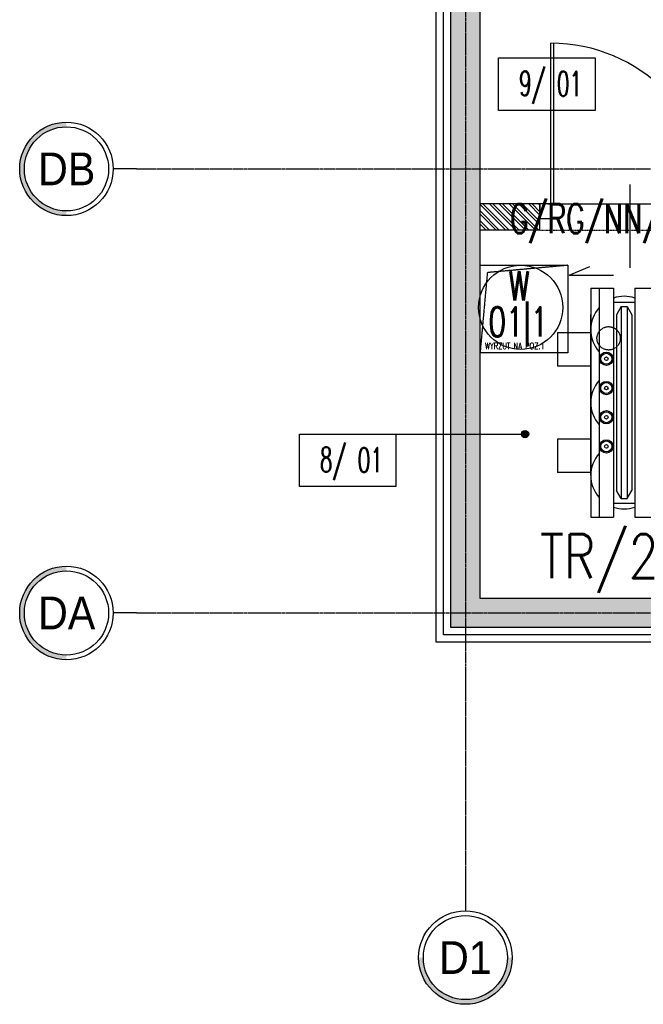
# Model space of a CAD drawing. Header units: inches. Extents: x 788 to 26783, y -4103 to 21.
# Tile 39 of 101: x 3784 to 4211, y -1969 to -1295. Entities that reach past the tile are written whole.
import ezdxf
from ezdxf.enums import TextEntityAlignment as Align

# ---------------------------------------------------------------- set-up
doc = ezdxf.new("R2010")
doc.units = ezdxf.units.IN
doc.header["$MEASUREMENT"] = 0
for name, pattern in [('CENTER', [2, 1.25, -0.25, 0.25, -0.25]), ('DASHDOT', [1, 0.5, -0.25, 0, -0.25]), ('DASHED2', [0.375, 0.25, -0.125])]:
    doc.linetypes.add(name, pattern=pattern)
for name, color, linetype in [('Drz---drzwi', 5, 'Continuous'), ('E35', 6, 'Continuous'), ('E50', 3, 'Continuous'), ('Ins-went', 141, 'Continuous'), ('Opis-pom', 6, 'Continuous'), ('Opis_pom_ramka', 6, 'Continuous'), ('Os-osie glowne', 1, 'CENTER'), ('Os-osie-opis', 2, 'Continuous'), ('Sc-beton', 7, 'Continuous'), ('Sc-beton-hatch', 86, 'Continuous'), ('Sc-cegla pustak', 42, 'Continuous'), ('Sc-cegla pustak-hatch', 8, 'Continuous'), ('Sc-izolacja term-styropian', 151, 'STYROPIAN-KA'), ('Sc-nadproza kon', 5, 'DASHED2'), ('W-idok', 8, 'Continuous'), ('W-otwor-strop-nad', 126, 'DASHED2')]:
    doc.layers.add(name, color=color, linetype=linetype)
doc.styles.add('dwg_opis duży', font='ARIAL.TTF', dxfattribs={"width": 0.9})
doc.styles.add('KA wymiar', font='romans.shx', dxfattribs={"width": 0.6})
doc.styles.add('ROMANS', font='romans', dxfattribs={"width": 0.85})
doc.linetypes.add('STYROPIAN-KA', pattern='A,0.0001,-0.1,[135,ltypeshp.shx,S=0.1,R=0,X=-0.1,Y=0],0,[135,ltypeshp.shx,S=0.1,R=180,X=0.1,Y=0],-0.1', length=0.2001)
doc.linetypes.add('ZIGZAG', pattern='A,0.00254,-5.08,[131,ltypeshp.shx,S=5.08,R=0,X=-5.08,Y=0],-10.16,[131,ltypeshp.shx,S=5.08,R=180,X=5.08,Y=0],-5.08', length=20.32254)
pattern_1 = [(45, (-46844.622, 16237.085), (-4.49012806, 4.49012806), []), (45, (-46840.132, 16237.085), (-4.49012806, 4.49012806), [3.175, -1.5875])]

# ---------------------------------------------------------------- blocks, each defined once
blk = doc.blocks.new('_KFJHKGJKHUJ')
at = {"ltscale": 7}
for p, q in [((10, -7.5), (120, -7.5)), ((10, -9.5), (119.98, -9.5)), ((23.36, -61.5), (-33.64, -61.5))]:
    blk.add_line(p, q, dxfattribs=at)
for points in [[(0, 0), (0, -7.5), (10, -7.5), (10, 0)], [(0, -117.5), (0, -125), (10, -125), (10, -117.5)]]:
    blk.add_lwpolyline(points, close=True, dxfattribs=at)
blk.add_lwpolyline([(10, -5.5), (10, -117.5)], dxfattribs=at)
blk.add_arc((10, -7.5), 110, 270, 0)
blk = doc.blocks.new('_opis_osi_liczbowy')
blk.add_hatch(color=256).paths.add_polyline_path([(32, 32), (32, 28.8, -1), (32, -28.8), (32, -32, 1)])
for radius in [32, 28.8]:
    blk.add_circle((32, 0), radius)
at = {"style": 'dwg_opis duży', "width": 0.9}
blk.add_attdef('AXNAMEH', text='', height=22.4, rotation=90, dxfattribs=at).set_placement((32, 0), align=Align.MIDDLE_CENTER)
blk = doc.blocks.new('_opis_osi')
blk.add_hatch(color=256).paths.add_polyline_path([(32, -32), (28.8, -32, -1), (-28.8, -32), (-32, -32, 1)])
for radius in [32, 28.8]:
    blk.add_circle((0, -32), radius)
at = {"style": 'dwg_opis duży', "width": 0.9}
blk.add_attdef('AXNAMEV', text='', height=22.4, rotation=90, dxfattribs=at).set_placement((0, -32), align=Align.MIDDLE_CENTER)
blk = doc.blocks.new('_vxkdjhgkljhkgjhk')
for q in [(14.01, 6.02), (30.24, 0)]:
    blk.add_line((0, 0), q)
blk = doc.blocks.new('_opis_pom_metka')
at = {"layer": 'Opis_pom_ramka'}
blk.add_lwpolyline([(-33.13, 0), (32.87, 0), (32.87, -36), (-33.13, -36)], close=True, dxfattribs=at)
at = {"style": 'KA wymiar', "width": 0.6}
blk.add_attdef('KO/', text='', height=16.8, dxfattribs=at).set_placement((3.45, -25.87), align=Align.RIGHT)
blk.add_attdef('NR', (3.8, -26.16), '', height=16.8, dxfattribs=at)

msp = doc.modelspace()

# ---------------------------------------------------------------- hatches: boundary and pattern name
at = {"layer": 'Opis-pom'}
h = msp.add_hatch(color=256, dxfattribs=at)
edge = h.paths.add_edge_path()
edge.add_arc((4129.72, -1578.34), 2.5, 0, 360)
at = {"layer": 'Sc-beton-hatch'}
h = msp.add_hatch(dxfattribs=at)
h.set_pattern_fill('ANSI33', color=256, style=0)
h.set_pattern_definition(pattern_1)
h.paths.add_polyline_path([(4423.93, -550.83), (4088.93, -550.83), (4088.93, -691.83), (4098.93, -691.83), (4098.93, -560.83), (4413.93, -560.83), (4413.93, -614.33), (4423.93, -617.78)])
h.paths.add_polyline_path([(4692.93, -550.83), (4423.93, -550.83), (4423.93, -617.78), (4433.93, -621.22), (4433.93, -560.83), (4682.93, -560.83), (4682.93, -571.83), (4692.93, -571.83)])
h.paths.add_polyline_path([(4692.93, -540.83), (4423.93, -540.83), (4423.93, -550.83), (4692.93, -550.83)])
h.paths.add_polyline_path([(4423.93, -540.83), (4088.93, -540.83), (4088.93, -550.83), (4423.93, -550.83)])
h.paths.add_polyline_path([(4433.93, -621.22), (4423.93, -617.78), (4423.93, -691.83), (4692.93, -691.83), (4692.93, -671.83), (4682.93, -671.83), (4682.93, -681.83), (4433.93, -681.83)])
h.paths.add_polyline_path([(4423.93, -617.78), (4413.93, -614.33), (4413.93, -691.83), (4423.93, -691.83)])
h.paths.add_polyline_path([(4557.43, -691.83), (4423.93, -691.83), (4423.93, -1025.83), (4505.43, -1025.83), (4505.43, -1015.83), (4433.93, -1015.83), (4433.93, -701.83), (4557.43, -701.83)])
h.paths.add_polyline_path([(4423.93, -691.83), (4413.93, -691.83), (4413.93, -1025.83), (4423.93, -1025.83)])
h.paths.add_polyline_path([(4505.43, -1025.83), (4423.93, -1025.83), (4423.93, -1045.83), (4433.93, -1045.83), (4433.93, -1035.83), (4505.43, -1035.83)])
h.paths.add_polyline_path([(4423.93, -1025.83), (4413.93, -1025.83), (4413.93, -1045.83), (4423.93, -1045.83)])
h.paths.add_polyline_path([(4692.93, -691.83), (4557.43, -691.83), (4557.43, -701.83), (4682.93, -701.83), (4682.93, -1015.83), (4639.43, -1015.83), (4639.43, -1025.83), (4692.93, -1025.83)])
h.paths.add_polyline_path([(4702.93, -671.83), (4692.93, -671.83), (4692.93, -691.83), (4702.93, -691.83)])
h.paths.add_polyline_path([(4702.93, -691.83), (4692.93, -691.83), (4692.93, -1025.83), (4702.93, -1025.83)])
h.paths.add_polyline_path([(4702.93, -1025.83), (4692.93, -1025.83), (4692.93, -1035.83), (4702.93, -1035.83)])
h.paths.add_polyline_path([(4692.93, -1025.83), (4639.43, -1025.83), (4639.43, -1035.83), (4692.93, -1035.83)])
h.paths.add_polyline_path([(4702.93, -1035.83), (4692.93, -1035.83), (4692.93, -1156.83), (4807.93, -1156.83), (4807.93, -1146.83), (4702.93, -1146.83)])
h.paths.add_polyline_path([(4692.93, -1035.83), (4682.93, -1035.83), (4682.93, -1109.83), (4682.93, -1156.83), (4692.93, -1156.83)])
h.paths.add_polyline_path([(4692.93, -1156.83), (4682.93, -1156.83), (4682.93, -1166.83), (4692.93, -1166.83)])
h.paths.add_polyline_path([(4807.93, -1156.83), (4692.93, -1156.83), (4692.93, -1166.83), (4807.93, -1166.83)])
h.paths.add_polyline_path([(4088.93, -540.83), (4078.93, -540.83), (4078.93, -550.83), (4088.93, -550.83)])
h.paths.add_polyline_path([(4088.93, -550.83), (4078.93, -550.83), (4078.93, -691.83), (4088.93, -691.83)])
h.paths.add_polyline_path([(4098.93, -691.83), (4088.93, -691.83), (4088.93, -1025.83), (4098.93, -1025.83)])
h.paths.add_polyline_path([(4088.93, -691.83), (4078.93, -691.83), (4078.93, -1025.83), (4088.93, -1025.83)])
h.paths.add_polyline_path([(4098.93, -1025.83), (4088.93, -1025.83), (4088.93, -1156.83), (4098.93, -1156.83)])
h.paths.add_polyline_path([(4088.93, -1025.83), (4078.93, -1025.83), (4078.93, -1156.83), (4088.93, -1156.83)])
h.paths.add_polyline_path([(4098.93, -1156.83), (4088.93, -1156.83), (4088.93, -1220.83), (4423.93, -1220.83), (4423.93, -1200.83), (4413.93, -1200.83), (4413.93, -1210.83), (4098.93, -1210.83)])
h.paths.add_polyline_path([(4088.93, -1156.83), (4078.93, -1156.83), (4078.93, -1220.83), (4088.93, -1220.83)])
h.paths.add_polyline_path([(4423.93, -1220.83), (4088.93, -1220.83), (4088.93, -1396.83), (4098.93, -1396.83), (4098.93, -1230.83), (4423.93, -1230.83)])
h.paths.add_polyline_path([(4088.93, -1220.83), (4078.93, -1220.83), (4078.93, -1396.83), (4088.93, -1396.83)])
h.paths.add_polyline_path([(4433.93, -1200.83), (4423.93, -1200.83), (4423.93, -1220.83), (4433.93, -1220.83)])
h.paths.add_polyline_path([(4433.93, -1220.83), (4423.93, -1220.83), (4423.93, -1230.83), (4433.93, -1230.83)])
h.paths.add_polyline_path([(4305.45, -1229.29), (4305.45, -1212.37), (4322.7, -1212.37), (4322.7, -1229.29)], flags=9)
h = msp.add_hatch(dxfattribs=at)
h.set_pattern_fill('ANSI33', color=256, style=0)
h.set_pattern_definition(pattern_1)
h.paths.add_polyline_path([(4098.93, -1396.83), (4088.93, -1396.83), (4088.93, -1461.46), (4098.93, -1464.27), (4098.93, -1462.83)])
h.paths.add_polyline_path([(4088.93, -1396.83), (4078.93, -1396.83), (4078.93, -1458.65), (4088.93, -1461.46)])
h.paths.add_polyline_path([(4088.93, -1461.46), (4078.93, -1458.65), (4078.93, -1507.25), (4088.93, -1507.25)])
h.paths.add_polyline_path([(4098.93, -1464.27), (4088.93, -1461.46), (4088.93, -1507.25), (4098.93, -1507.25)])
h.paths.add_polyline_path([(4098.93, -1507.25), (4088.93, -1507.25), (4088.93, -1578.34), (4098.93, -1578.34)])
h.paths.add_polyline_path([(4088.93, -1507.25), (4078.93, -1507.25), (4078.93, -1578.34), (4088.93, -1578.34)])
h.paths.add_polyline_path([(4088.93, -1578.34), (4078.93, -1578.34), (4078.93, -1700.83), (4088.93, -1700.83)])
h.paths.add_polyline_path([(4098.93, -1578.34), (4088.93, -1578.34), (4088.93, -1700.83), (4242.93, -1700.83), (4242.93, -1690.83), (4098.93, -1690.83)])
h.paths.add_polyline_path([(4088.93, -1700.83), (4078.93, -1700.83), (4078.93, -1710.83), (4088.93, -1710.83)])
h.paths.add_polyline_path([(4242.93, -1700.83), (4088.93, -1700.83), (4088.93, -1710.83), (4242.93, -1710.83)])
h.paths.add_polyline_path([(4263.93, -1700.83), (4253.93, -1700.83), (4253.93, -1710.83), (4263.93, -1710.83)])
h.paths.add_polyline_path([(4263.93, -1690.83), (4253.93, -1690.83), (4253.93, -1700.83), (4263.93, -1700.83)])
h.paths.add_polyline_path([(4292.93, -1690.83), (4274.93, -1690.83), (4274.93, -1700.83), (4292.93, -1700.83)])
h.paths.add_polyline_path([(4292.93, -1700.83), (4274.93, -1700.83), (4274.93, -1710.83), (4292.93, -1710.83)])
h.paths.add_polyline_path([(4313.93, -1700.83), (4303.93, -1700.83), (4303.93, -1710.83), (4313.93, -1710.83)])
h.paths.add_polyline_path([(4313.93, -1690.83), (4303.93, -1690.83), (4303.93, -1700.83), (4313.93, -1700.83)])
h.paths.add_polyline_path([(4367.75, -1690.83), (4324.93, -1690.83), (4324.93, -1700.83), (4367.75, -1700.83)])
h.paths.add_polyline_path([(4367.75, -1700.83), (4324.93, -1700.83), (4324.93, -1710.83), (4367.75, -1710.83)])
h.paths.add_polyline_path([(4423.93, -1700.83), (4367.75, -1700.83), (4367.75, -1710.83), (4423.93, -1710.83)])
h.paths.add_polyline_path([(4423.93, -1690.83), (4367.75, -1690.83), (4367.75, -1700.83), (4423.93, -1700.83)])
h.paths.add_polyline_path([(4692.93, -1396.83), (4644.43, -1396.83), (4644.43, -1406.83), (4682.93, -1406.83), (4682.93, -1598.83), (4682.93, -1690.83), (4488.93, -1690.83), (4488.93, -1682.83), (4468.93, -1682.83), (4468.93, -1690.83), (4423.93, -1690.83), (4423.93, -1700.83), (4692.93, -1700.83)])
h.paths.add_polyline_path([(4692.93, -1700.83), (4423.93, -1700.83), (4423.93, -1710.83), (4692.93, -1710.83)])
h.paths.add_polyline_path([(4530.43, -1396.83), (4468.93, -1396.83), (4468.93, -1493.33), (4488.93, -1493.33), (4488.93, -1406.83), (4530.43, -1406.83)], flags=17)
h.paths.add_polyline_path([(4530.43, -1386.83), (4468.93, -1386.83), (4468.93, -1396.83), (4530.43, -1396.83)])
h.paths.add_polyline_path([(4488.93, -1493.33), (4468.93, -1493.33), (4468.93, -1509.83), (4468.93, -1622.83), (4488.33, -1622.83), (4488.93, -1622.83)], flags=17)
h.paths.add_polyline_path([(4702.93, -1396.83), (4692.93, -1396.83), (4692.93, -1700.83), (4806.23, -1700.83), (4806.23, -1690.83), (4702.93, -1690.83)])
h.paths.add_polyline_path([(4702.93, -1386.83), (4692.93, -1386.83), (4692.93, -1396.83), (4702.93, -1396.83)])
h.paths.add_polyline_path([(4692.93, -1386.83), (4644.43, -1386.83), (4644.43, -1396.83), (4692.93, -1396.83)])
h.paths.add_polyline_path([(4806.23, -1700.83), (4692.93, -1700.83), (4692.93, -1710.83), (4806.23, -1710.83)])
h.paths.add_polyline_path([(4684.46, -1534.63), (4701.39, -1534.63), (4701.39, -1551.88), (4684.46, -1551.88)], flags=9)
h.paths.add_polyline_path([(4577.14, -1709.29), (4577.14, -1692.37), (4594.39, -1692.37), (4594.39, -1709.29)], flags=9)
h.paths.add_polyline_path([(4684.46, -1663.15), (4701.39, -1663.15), (4701.39, -1680.4), (4684.46, -1680.4)], flags=9)
h.paths.add_polyline_path([(4470.46, -1534.63), (4487.39, -1534.63), (4487.39, -1551.88), (4470.46, -1551.88)], flags=24)
at = {"layer": 'Sc-cegla pustak-hatch'}
h = msp.add_hatch(dxfattribs=at)
h.set_pattern_fill('ANSI32', color=256, scale=0.5, angle=90, style=0)
h.set_pattern_definition([(135, (-46844.6223, 16237.085), (-3.36759605, -3.36759605), []), (135, (-46844.6223, 16239.33), (-3.36759605, -3.36759605), [])])
h.paths.add_polyline_path([(4427.93, -1420.83), (4427.93, -1430.83), (4427.93, -1438.83), (4468.93, -1438.83), (4468.93, -1420.83)])
h.paths.add_polyline_path([(4292.93, -1420.83), (4274.93, -1420.83), (4274.93, -1438.83), (4274.93, -1582.83), (4292.93, -1582.83), (4292.93, -1438.83)])
h.paths.add_polyline_path([(4098.93, -1420.83), (4098.93, -1438.83), (4139.93, -1438.83), (4139.93, -1420.83)])
h.paths.add_polyline_path([(4292.93, -1690.83), (4292.93, -1682.83), (4274.93, -1682.83), (4274.93, -1690.83)])
h.paths.add_polyline_path([(4275.96, -1534.63), (4291.89, -1534.63), (4291.89, -1551.88), (4275.96, -1551.88)], flags=24)
h.paths.add_polyline_path([(4214.39, -1478.77), (4280.35, -1478.77), (4280.35, -1462.7), (4214.39, -1462.7)], flags=9)

# ---------------------------------------------------------------- linework, layer by layer
at = {"layer": 'E35', "color": 251}
for p, q in [((4174.71, -1478.46), (4174.71, -1635.22)), ((4174.71, -1478.46), (4190.31, -1478.46)), ((4180.43, -1478.46), (4180.43, -1635.22)), ((4190.31, -1478.46), (4190.31, -1625.69)), ((4204.87, -1478.46), (4204.87, -1625.69)), ((4204.87, -1478.46), (4220.47, -1478.46)), ((4190.31, -1487.98), (4204.87, -1487.98)), ((4195.51, -1491.1), (4192.39, -1496.77)), ((4195.51, -1491.1), (4199.67, -1491.1)), ((4195.51, -1491.1), (4195.51, -1622.57)), ((4199.67, -1491.1), (4199.67, -1622.57)), ((4199.67, -1491.1), (4202.79, -1496.77)), ((4174.71, -1606.76), (4174.71, -1496.59)), ((4174.71, -1606.76), (4174.71, -1496.59)), ((4192.39, -1496.77), (4192.39, -1616.9)), ((4202.79, -1496.77), (4202.79, -1616.9)), ((4174.71, -1509.03), (4152.03, -1509.03)), ((4174.71, -1531.85), (4152.03, -1531.85)), ((4174.71, -1581.83), (4152.03, -1581.83)), ((4174.71, -1604.65), (4152.03, -1604.65)), ((4195.51, -1622.57), (4192.39, -1616.9)), ((4199.67, -1622.57), (4202.79, -1616.9)), ((4195.51, -1622.57), (4199.67, -1622.57)), ((4190.31, -1625.69), (4204.87, -1625.69)), ((4190.31, -1625.69), (4190.31, -1635.22)), ((4204.87, -1625.69), (4204.87, -1635.22)), ((4174.71, -1635.22), (4190.31, -1635.22)), ((4204.87, -1635.22), (4220.47, -1635.22))]:
    msp.add_line(p, q, dxfattribs=at)
for points in [[(4152.03, -1509.03), (4152.03, -1531.85)], [(4152.03, -1581.83), (4152.03, -1604.65)]]:
    msp.add_lwpolyline(points, dxfattribs=at)
for centre in [(4185.37, -1526.84), (4185.37, -1546.84), (4185.37, -1566.84), (4185.37, -1586.84)]:
    msp.add_circle(centre, 4.57, dxfattribs=at)
at = {"layer": 'E35', "color": 251, "linetype": 'Continuous'}
for centre in [(4185.37, -1526.84), (4185.37, -1546.84), (4185.37, -1566.84), (4185.37, -1586.84)]:
    msp.add_circle(centre, 3.75, dxfattribs=at)
at = {"layer": 'E35', "color": 251}
for centre, start, end in [((4197.59, -1506.92), 71.447, 108.553), ((4197.59, -1506.92), 71.447, 108.553), ((4197.59, -1506.92), 71.447, 108.553), ((4197.59, -1506.92), 138.59038, 221.40962), ((4197.59, -1556.84), 138.59038, 221.40962), ((4197.59, -1606.76), 138.59038, 221.40962), ((4197.59, -1606.76), 251.447, 288.553), ((4197.59, -1606.76), 251.447, 288.553), ((4197.59, -1606.76), 251.447, 288.553)]:
    msp.add_arc(centre, 22.88, start, end, dxfattribs=at)
at = {"layer": 'E50', "color": 6}
msp.add_circle((4126.72, -1491.65), 28.81, dxfattribs=at)
at = {"layer": 'Opis-pom'}
msp.add_lwpolyline([(4041.31, -1578.34), (4129.72, -1578.34)], dxfattribs=at)
msp.add_circle((4129.72, -1578.34), 2.5, dxfattribs=at)
at = {"layer": 'Os-osie glowne'}
for points in [[(4088.93, -325.83), (4088.93, -1888.72)], [(3863.93, -1396.83), (6552.16, -1396.83)], [(3863.93, -1700.83), (6552.16, -1700.83)]]:
    msp.add_lwpolyline(points, dxfattribs=at)
at = {"layer": 'Os-osie-opis'}
for points in [[(3863.93, -1396.83), (3847.93, -1396.83)], [(3863.93, -1700.83), (3847.93, -1700.83)], [(4088.93, -1888.72), (4088.93, -1904.72)]]:
    msp.add_lwpolyline(points, dxfattribs=at)
at = {"layer": 'Sc-beton'}
for p, q in [((4078.93, -1710.83), (4078.93, -540.83)), ((4098.93, -1690.83), (4098.93, -1230.83)), ((6372.93, -1710.83), (4078.93, -1710.83))]:
    msp.add_line(p, q, dxfattribs=at)
msp.add_lwpolyline([(4468.93, -1690.83), (4098.93, -1690.83)], dxfattribs=at)
at = {"layer": 'Sc-cegla pustak'}
for points in [[(4139.93, -1420.83), (4098.93, -1420.83)], [(4139.93, -1438.83), (4139.93, -1420.83)], [(4139.93, -1438.83), (4098.93, -1438.83)]]:
    msp.add_lwpolyline(points, dxfattribs=at)
at = {"layer": 'Sc-izolacja term-styropian', "linetype": 'ByBlock'}
for p, q in [((4068.93, -1720.83), (4068.93, -530.83)), ((6372.93, -1720.83), (4068.93, -1720.83))]:
    msp.add_line(p, q, dxfattribs=at)
at = {"layer": 'Sc-izolacja term-styropian', "linetype": 'ZIGZAG', "ltscale": 0.018}
for p, q in [((4073.93, -1715.83), (4073.93, -535.83)), ((6372.93, -1715.83), (4073.93, -1715.83))]:
    msp.add_line(p, q, dxfattribs=at)
at = {"layer": 'Sc-nadproza kon', "linetype": 'DASHDOT', "ltscale": 0.5}
msp.add_lwpolyline([(4139.93, -1438.83), (4264.93, -1438.83)], dxfattribs=at)
at = {"layer": 'W-idok'}
for p, q in [((4174.71, -1478.46), (4174.71, -1635.22)), ((4174.71, -1478.46), (4190.31, -1478.46)), ((4180.43, -1478.46), (4180.43, -1635.22)), ((4190.31, -1478.46), (4190.31, -1625.69)), ((4204.87, -1478.46), (4204.87, -1625.69)), ((4204.87, -1478.46), (4220.47, -1478.46)), ((4190.31, -1487.98), (4204.87, -1487.98)), ((4195.51, -1491.1), (4192.39, -1496.77)), ((4195.51, -1491.1), (4199.67, -1491.1)), ((4195.51, -1491.1), (4195.51, -1622.57)), ((4199.67, -1491.1), (4199.67, -1622.57)), ((4199.67, -1491.1), (4202.79, -1496.77)), ((4174.71, -1606.76), (4174.71, -1496.59)), ((4174.71, -1606.76), (4174.71, -1496.59)), ((4192.39, -1496.77), (4192.39, -1616.9)), ((4202.79, -1496.77), (4202.79, -1616.9)), ((4174.71, -1509.03), (4152.03, -1509.03)), ((4174.71, -1531.85), (4152.03, -1531.85)), ((4174.71, -1581.83), (4152.03, -1581.83)), ((4174.71, -1604.65), (4152.03, -1604.65)), ((4195.51, -1622.57), (4192.39, -1616.9)), ((4199.67, -1622.57), (4202.79, -1616.9)), ((4195.51, -1622.57), (4199.67, -1622.57)), ((4190.31, -1625.69), (4204.87, -1625.69)), ((4190.31, -1625.69), (4190.31, -1635.22)), ((4204.87, -1625.69), (4204.87, -1635.22)), ((4174.71, -1635.22), (4190.31, -1635.22)), ((4204.87, -1635.22), (4220.47, -1635.22))]:
    msp.add_line(p, q, dxfattribs=at)
for points in [[(4152.03, -1509.03), (4152.03, -1531.85)], [(4152.03, -1581.83), (4152.03, -1604.65)]]:
    msp.add_lwpolyline(points, dxfattribs=at)
for points in [[(4186.62, -1526.84, -1), (4184.12, -1526.84, -1)], [(4186.62, -1546.84, -1), (4184.12, -1546.84, -1)], [(4186.62, -1566.84, -1), (4184.12, -1566.84, -1)], [(4186.62, -1586.84, -1), (4184.12, -1586.84, -1)]]:
    msp.add_lwpolyline(points, format="xyb", close=True, dxfattribs=at)
for centre, radius in [((4185.37, -1526.84), 4.57), ((4185.37, -1526.84), 3.75), ((4185.37, -1546.84), 4.57), ((4185.37, -1546.84), 3.75), ((4185.37, -1566.84), 4.57), ((4185.37, -1566.84), 3.75), ((4185.37, -1586.84), 4.57), ((4185.37, -1586.84), 3.75)]:
    msp.add_circle(centre, radius, dxfattribs=at)
for centre, start, end in [((4197.59, -1506.92), 71.447, 108.553), ((4197.59, -1506.92), 71.447, 108.553), ((4197.59, -1506.92), 71.447, 108.553), ((4197.59, -1506.92), 138.59038, 221.40962), ((4197.59, -1556.84), 138.59038, 221.40962), ((4197.59, -1606.76), 138.59038, 221.40962), ((4197.59, -1606.76), 251.447, 288.553), ((4197.59, -1606.76), 251.447, 288.553), ((4197.59, -1606.76), 251.447, 288.553)]:
    msp.add_arc(centre, 22.88, start, end, dxfattribs=at)
at = {"layer": 'W-otwor-strop-nad'}
for points in [[(4098.93, -1462.83), (4158.93, -1462.83), (4158.93, -1522.83), (4098.93, -1522.83)], [(4098.93, -1522.83), (4098.93, -1462.83), (4158.93, -1462.83), (4103.93, -1467.83)]]:
    msp.add_lwpolyline(points, close=True, dxfattribs=at)
msp.add_circle((4186.93, -1512.83), 8, dxfattribs=at)

# ---------------------------------------------------------------- block references
at = {"layer": 'Drz---drzwi', "rotation": 90}
msp.add_blockref('_KFJHKGJKHUJ', (4139.93, -1430.83), dxfattribs=at)
at = {"layer": 'Ins-went'}
msp.add_blockref('_vxkdjhgkljhkgjhk', (4159.95, -1469.64), dxfattribs=at)
at = {"layer": 'Opis-pom'}
ref = msp.add_blockref('_opis_pom_metka', (4144.76, -1320.78), dxfattribs=at)
ref.add_attrib('KO/', '9/', dxfattribs={"layer": '0', "height": 16.8, "style": 'KA wymiar', "width": 0.6}).set_placement((4143.79, -1346.65), align=Align.RIGHT)
ref.add_attrib('NR', '01', (4151.52, -1346.95), dxfattribs={"layer": '0', "height": 16.8, "style": 'KA wymiar', "width": 0.6})
ref = msp.add_blockref('_opis_pom_metka', (4008.44, -1578.34), dxfattribs=at)
ref.add_attrib('KO/', '8/', dxfattribs={"layer": '0', "height": 16.8, "style": 'KA wymiar', "width": 0.6}).set_placement((4007.46, -1604.21), align=Align.RIGHT)
ref.add_attrib('NR', '01', (4015.19, -1604.5), dxfattribs={"layer": '0', "height": 16.8, "style": 'KA wymiar', "width": 0.6})
at = {"layer": 'Os-osie-opis'}
ref = msp.add_blockref('_opis_osi', (3847.93, -1396.83), dxfattribs=dict(at, rotation=270))
ref.add_attrib('AXNAMEV', 'DB', dxfattribs={"layer": '0', "height": 22.4, "style": 'dwg_opis duży', "width": 0.9}).set_placement((3816.09, -1396.83), align=Align.MIDDLE_CENTER)
ref = msp.add_blockref('_opis_osi', (3847.93, -1700.83), dxfattribs=dict(at, rotation=270))
ref.add_attrib('AXNAMEV', 'DA', dxfattribs={"layer": '0', "height": 22.4, "style": 'dwg_opis duży', "width": 0.9}).set_placement((3816.09, -1700.83), align=Align.MIDDLE_CENTER)
ref = msp.add_blockref('_opis_osi_liczbowy', (4088.93, -1904.72), dxfattribs=dict(at, rotation=270))
ref.add_attrib('AXNAMEH', 'D1', dxfattribs={"layer": '0', "height": 22.4, "style": 'dwg_opis duży', "width": 0.9}).set_placement((4088.93, -1936.71), align=Align.MIDDLE_CENTER)

# ---------------------------------------------------------------- texts
at = {"layer": 'E35', "style": 'ROMANS', "width": 0.7}
msp.add_text('G/RG/NN/2', height=20, dxfattribs=at).set_placement((4177.37, -1432.37), align=Align.MIDDLE)
for s, p in [('W', (4118.54, -1486.85)), ('01|1', (4104.68, -1511.53))]:
    msp.add_text(s, height=20, dxfattribs=at).set_placement(p)
at = {"layer": 'E50', "style": 'ROMANS', "width": 0.8}
msp.add_text('TR/2', height=30, dxfattribs=at).set_placement((4139.86, -1676.99))
at = {"layer": 'Ins-went', "linetype": 'ByBlock', "ltscale": 0.5, "style": 'ROMANS', "width": 0.7}
msp.add_text(' WYRZUT NA POZ.1', height=4.5, dxfattribs=at).set_placement((4100.08, -1520.31, 0))

doc.saveas('drawing.dxf')
